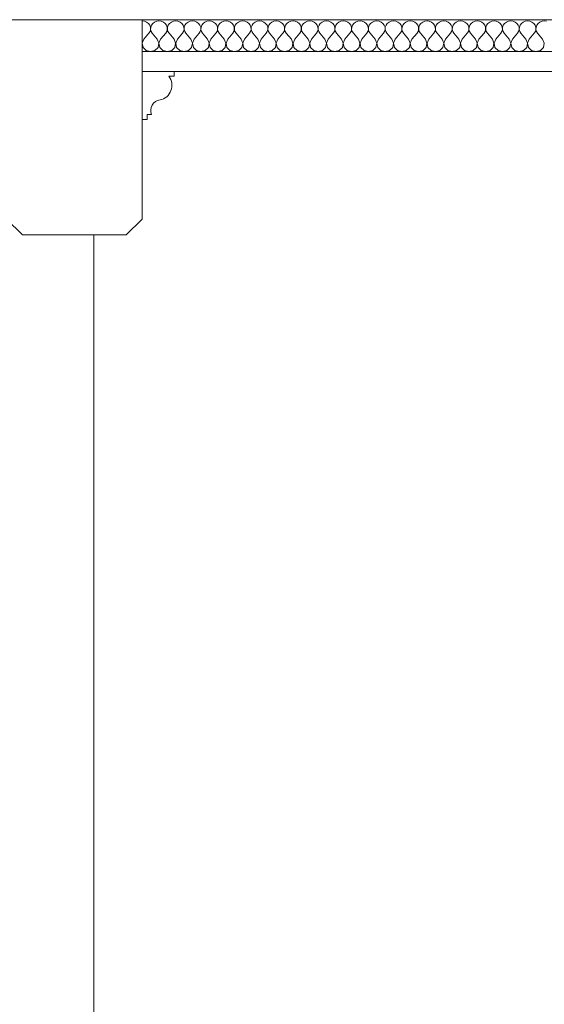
# Model space of a CAD drawing. Header units: millimetres. Extents: x -573548 to 674770, y -246895 to -89040.
# Tile 69 of 199: x 102320 to 102977, y -236912 to -235677. Entities that reach past the tile are written whole.
import ezdxf

# ---------------------------------------------------------------- set-up
doc = ezdxf.new("R2010")
doc.units = ezdxf.units.MM
for name, color, linetype, lineweight in [('belki sufitowe_Nr_pióra__41', 8, 'Continuous', 9), ('Nowe_Drawing & Figure_Nr_pióra__59', 8, 'Continuous', 9), ('Nowe_strop_Nr_pióra__59', 8, 'Continuous', 9), ('SCIANY_KONSTR_Nr_pióra__21', 8, 'Continuous', 9), ('strop_Nr_pióra__41', 8, 'Continuous', 9)]:
    doc.layers.add(name, color=color, linetype=linetype, lineweight=lineweight)
doc.layers.add('Nowe_Drawing & Figure', color=7, linetype='Continuous')

# ---------------------------------------------------------------- blocks, each defined once
blk = doc.blocks.new('*X460', base_point=(477978.7, -104863.6))
at = {"layer": 'Nowe_Drawing & Figure', "color": 21, "linetype": 'Continuous', "lineweight": 13, "true_color": 0xffaaaa}
for p, q in [((497243.3, -73220.8), (497240.5, -73220.4)), ((497246, -73221.8), (497243.3, -73220.8)), ((497248.2, -73223.5), (497246, -73221.8)), ((497249.9, -73225.7), (497248.2, -73223.5)), ((497250.8, -73228.2), (497249.9, -73225.7)), ((497250.9, -73230.9), (497250.8, -73228.2)), ((497251.2, -73228.2), (497251, -73230.9)), ((497252.1, -73225.7), (497251.2, -73228.2)), ((497253.7, -73223.5), (497252.1, -73225.7)), ((497256, -73221.8), (497253.7, -73223.5)), ((497258.6, -73220.8), (497256, -73221.8)), ((497261.5, -73220.4), (497258.6, -73220.8)), ((497264.3, -73220.8), (497261.5, -73220.4)), ((497267, -73221.8), (497264.3, -73220.8)), ((497269.2, -73223.5), (497267, -73221.8)), ((497270.9, -73225.7), (497269.2, -73223.5)), ((497271.8, -73228.2), (497270.9, -73225.7)), ((497271.9, -73230.9), (497271.8, -73228.2)), ((497272.2, -73228.2), (497272, -73230.9)), ((497273.1, -73225.7), (497272.2, -73228.2)), ((497274.7, -73223.5), (497273.1, -73225.7)), ((497277, -73221.8), (497274.7, -73223.5)), ((497279.6, -73220.8), (497277, -73221.8)), ((497282.5, -73220.4), (497279.6, -73220.8)), ((497285.3, -73220.8), (497282.5, -73220.4)), ((497288, -73221.8), (497285.3, -73220.8)), ((497290.2, -73223.5), (497288, -73221.8)), ((497291.9, -73225.7), (497290.2, -73223.5)), ((497292.8, -73228.2), (497291.9, -73225.7)), ((497292.9, -73230.9), (497292.8, -73228.2)), ((497293.2, -73228.2), (497293, -73230.9)), ((497294.1, -73225.7), (497293.2, -73228.2)), ((497295.7, -73223.5), (497294.1, -73225.7)), ((497298, -73221.8), (497295.7, -73223.5)), ((497300.6, -73220.8), (497298, -73221.8)), ((497303.5, -73220.4), (497300.6, -73220.8)), ((497306.3, -73220.8), (497303.5, -73220.4)), ((497309, -73221.8), (497306.3, -73220.8)), ((497311.2, -73223.5), (497309, -73221.8)), ((497312.9, -73225.7), (497311.2, -73223.5)), ((497313.8, -73228.2), (497312.9, -73225.7)), ((497313.9, -73230.9), (497313.8, -73228.2)), ((497314.2, -73228.2), (497314, -73230.9)), ((497315.1, -73225.7), (497314.2, -73228.2)), ((497316.7, -73223.5), (497315.1, -73225.7)), ((497319, -73221.8), (497316.7, -73223.5)), ((497321.6, -73220.8), (497319, -73221.8)), ((497324.5, -73220.4), (497321.6, -73220.8)), ((497327.3, -73220.8), (497324.5, -73220.4)), ((497330, -73221.8), (497327.3, -73220.8)), ((497332.2, -73223.5), (497330, -73221.8)), ((497333.9, -73225.7), (497332.2, -73223.5)), ((497334.8, -73228.2), (497333.9, -73225.7)), ((497334.9, -73230.9), (497334.8, -73228.2)), ((497335.2, -73228.2), (497335, -73230.9)), ((497336.1, -73225.7), (497335.2, -73228.2)), ((497337.7, -73223.5), (497336.1, -73225.7)), ((497340, -73221.8), (497337.7, -73223.5)), ((497342.6, -73220.8), (497340, -73221.8)), ((497345.5, -73220.4), (497342.6, -73220.8)), ((497348.3, -73220.8), (497345.5, -73220.4)), ((497351, -73221.8), (497348.3, -73220.8)), ((497353.2, -73223.5), (497351, -73221.8)), ((497354.9, -73225.7), (497353.2, -73223.5)), ((497355.8, -73228.2), (497354.9, -73225.7)), ((497355.9, -73230.9), (497355.8, -73228.2)), ((497356.2, -73228.2), (497356, -73230.9)), ((497357.1, -73225.7), (497356.2, -73228.2)), ((497358.7, -73223.5), (497357.1, -73225.7)), ((497361, -73221.8), (497358.7, -73223.5)), ((497363.6, -73220.8), (497361, -73221.8)), ((497366.5, -73220.4), (497363.6, -73220.8)), ((497369.3, -73220.8), (497366.5, -73220.4)), ((497372, -73221.8), (497369.3, -73220.8)), ((497374.2, -73223.5), (497372, -73221.8)), ((497375.9, -73225.7), (497374.2, -73223.5)), ((497376.8, -73228.2), (497375.9, -73225.7)), ((497376.9, -73230.9), (497376.8, -73228.2)), ((497377.2, -73228.2), (497377, -73230.9)), ((497378.1, -73225.7), (497377.2, -73228.2)), ((497379.7, -73223.5), (497378.1, -73225.7)), ((497382, -73221.8), (497379.7, -73223.5)), ((497384.6, -73220.8), (497382, -73221.8)), ((497387.5, -73220.4), (497384.6, -73220.8)), ((497390.3, -73220.8), (497387.5, -73220.4)), ((497393, -73221.8), (497390.3, -73220.8)), ((497395.2, -73223.5), (497393, -73221.8)), ((497396.9, -73225.7), (497395.2, -73223.5)), ((497397.8, -73228.2), (497396.9, -73225.7)), ((497397.9, -73230.9), (497397.8, -73228.2)), ((497398.2, -73228.2), (497398, -73230.9)), ((497399.1, -73225.7), (497398.2, -73228.2)), ((497400.7, -73223.5), (497399.1, -73225.7)), ((497403, -73221.8), (497400.7, -73223.5)), ((497405.6, -73220.8), (497403, -73221.8)), ((497408.5, -73220.4), (497405.6, -73220.8)), ((497411.3, -73220.8), (497408.5, -73220.4)), ((497414, -73221.8), (497411.3, -73220.8)), ((497416.2, -73223.5), (497414, -73221.8)), ((497417.9, -73225.7), (497416.2, -73223.5)), ((497418.8, -73228.2), (497417.9, -73225.7)), ((497418.9, -73230.9), (497418.8, -73228.2)), ((497419.2, -73228.2), (497419, -73230.9)), ((497420.1, -73225.7), (497419.2, -73228.2)), ((497421.7, -73223.5), (497420.1, -73225.7)), ((497424, -73221.8), (497421.7, -73223.5)), ((497426.6, -73220.8), (497424, -73221.8)), ((497429.5, -73220.4), (497426.6, -73220.8)), ((497432.3, -73220.8), (497429.5, -73220.4)), ((497435, -73221.8), (497432.3, -73220.8)), ((497437.2, -73223.5), (497435, -73221.8)), ((497438.9, -73225.7), (497437.2, -73223.5)), ((497439.8, -73228.2), (497438.9, -73225.7)), ((497439.9, -73230.9), (497439.8, -73228.2)), ((497440.2, -73228.2), (497440, -73230.9)), ((497441.1, -73225.7), (497440.2, -73228.2)), ((497442.7, -73223.5), (497441.1, -73225.7)), ((497445, -73221.8), (497442.7, -73223.5)), ((497447.6, -73220.8), (497445, -73221.8)), ((497450.5, -73220.4), (497447.6, -73220.8)), ((497453.3, -73220.8), (497450.5, -73220.4)), ((497456, -73221.8), (497453.3, -73220.8)), ((497458.2, -73223.5), (497456, -73221.8)), ((497459.9, -73225.7), (497458.2, -73223.5)), ((497460.8, -73228.2), (497459.9, -73225.7)), ((497460.9, -73230.9), (497460.8, -73228.2)), ((497461.2, -73228.2), (497461, -73230.9)), ((497462.1, -73225.7), (497461.2, -73228.2)), ((497463.7, -73223.5), (497462.1, -73225.7)), ((497466, -73221.8), (497463.7, -73223.5)), ((497468.6, -73220.8), (497466, -73221.8)), ((497471.5, -73220.4), (497468.6, -73220.8)), ((497474.3, -73220.8), (497471.5, -73220.4)), ((497477, -73221.8), (497474.3, -73220.8)), ((497479.2, -73223.5), (497477, -73221.8)), ((497480.9, -73225.7), (497479.2, -73223.5)), ((497481.8, -73228.2), (497480.9, -73225.7)), ((497481.9, -73230.9), (497481.8, -73228.2)), ((497482.2, -73228.2), (497482, -73230.9)), ((497483.1, -73225.7), (497482.2, -73228.2)), ((497484.7, -73223.5), (497483.1, -73225.7)), ((497487, -73221.8), (497484.7, -73223.5)), ((497489.6, -73220.8), (497487, -73221.8)), ((497492.5, -73220.4), (497489.6, -73220.8)), ((497495.3, -73220.8), (497492.5, -73220.4)), ((497498, -73221.8), (497495.3, -73220.8)), ((497500.2, -73223.5), (497498, -73221.8)), ((497501.9, -73225.7), (497500.2, -73223.5)), ((497502.8, -73228.2), (497501.9, -73225.7)), ((497502.9, -73230.9), (497502.8, -73228.2)), ((497503.2, -73228.2), (497503, -73230.9)), ((497504.1, -73225.7), (497503.2, -73228.2)), ((497505.7, -73223.5), (497504.1, -73225.7)), ((497508, -73221.8), (497505.7, -73223.5)), ((497510.6, -73220.8), (497508, -73221.8)), ((497513.5, -73220.4), (497510.6, -73220.8)), ((497516.3, -73220.8), (497513.5, -73220.4)), ((497519, -73221.8), (497516.3, -73220.8)), ((497521.2, -73223.5), (497519, -73221.8)), ((497522.9, -73225.7), (497521.2, -73223.5)), ((497523.8, -73228.2), (497522.9, -73225.7)), ((497523.9, -73230.9), (497523.8, -73228.2)), ((497524.2, -73228.2), (497524, -73230.9)), ((497525.1, -73225.7), (497524.2, -73228.2)), ((497526.7, -73223.5), (497525.1, -73225.7)), ((497529, -73221.8), (497526.7, -73223.5)), ((497531.6, -73220.8), (497529, -73221.8)), ((497534.5, -73220.4), (497531.6, -73220.8)), ((497537.3, -73220.8), (497534.5, -73220.4)), ((497540, -73221.8), (497537.3, -73220.8)), ((497542.2, -73223.5), (497540, -73221.8)), ((497543.9, -73225.7), (497542.2, -73223.5)), ((497544.8, -73228.2), (497543.9, -73225.7)), ((497544.9, -73230.9), (497544.8, -73228.2)), ((497545.2, -73228.2), (497545, -73230.9)), ((497546.1, -73225.7), (497545.2, -73228.2)), ((497547.7, -73223.5), (497546.1, -73225.7)), ((497550, -73221.8), (497547.7, -73223.5)), ((497552.6, -73220.8), (497550, -73221.8)), ((497555.5, -73220.4), (497552.6, -73220.8)), ((497558.3, -73220.8), (497555.5, -73220.4)), ((497561, -73221.8), (497558.3, -73220.8)), ((497563.2, -73223.5), (497561, -73221.8)), ((497564.9, -73225.7), (497563.2, -73223.5)), ((497565.8, -73228.2), (497564.9, -73225.7)), ((497565.9, -73230.9), (497565.8, -73228.2)), ((497566.2, -73228.2), (497566, -73230.9)), ((497567.1, -73225.7), (497566.2, -73228.2)), ((497568.7, -73223.5), (497567.1, -73225.7)), ((497571, -73221.8), (497568.7, -73223.5)), ((497573.6, -73220.8), (497571, -73221.8)), ((497576.5, -73220.4), (497573.6, -73220.8)), ((497579.3, -73220.8), (497576.5, -73220.4)), ((497582, -73221.8), (497579.3, -73220.8)), ((497584.2, -73223.5), (497582, -73221.8)), ((497585.9, -73225.7), (497584.2, -73223.5)), ((497586.8, -73228.2), (497585.9, -73225.7)), ((497586.9, -73230.9), (497586.8, -73228.2)), ((497587.2, -73228.2), (497587, -73230.9)), ((497588.1, -73225.7), (497587.2, -73228.2)), ((497589.7, -73223.5), (497588.1, -73225.7)), ((497592, -73221.8), (497589.7, -73223.5)), ((497594.6, -73220.8), (497592, -73221.8)), ((497597.5, -73220.4), (497594.6, -73220.8)), ((497600.3, -73220.8), (497597.5, -73220.4)), ((497603, -73221.8), (497600.3, -73220.8)), ((497605.2, -73223.5), (497603, -73221.8)), ((497606.9, -73225.7), (497605.2, -73223.5)), ((497607.8, -73228.2), (497606.9, -73225.7)), ((497607.9, -73230.9), (497607.8, -73228.2)), ((497608.2, -73228.2), (497608, -73230.9)), ((497609.1, -73225.7), (497608.2, -73228.2)), ((497610.7, -73223.5), (497609.1, -73225.7)), ((497613, -73221.8), (497610.7, -73223.5)), ((497615.6, -73220.8), (497613, -73221.8)), ((497618.5, -73220.4), (497615.6, -73220.8)), ((497621.3, -73220.8), (497618.5, -73220.4)), ((497624, -73221.8), (497621.3, -73220.8)), ((497626.2, -73223.5), (497624, -73221.8)), ((497627.9, -73225.7), (497626.2, -73223.5)), ((497628.8, -73228.2), (497627.9, -73225.7)), ((497628.9, -73230.9), (497628.8, -73228.2)), ((497629.2, -73228.2), (497629, -73230.9)), ((497630.1, -73225.7), (497629.2, -73228.2)), ((497631.7, -73223.5), (497630.1, -73225.7)), ((497634, -73221.8), (497631.7, -73223.5)), ((497636.6, -73220.8), (497634, -73221.8)), ((497639.5, -73220.4), (497636.6, -73220.8)), ((497642.3, -73220.8), (497639.5, -73220.4)), ((497645, -73221.8), (497642.3, -73220.8)), ((497647.2, -73223.5), (497645, -73221.8)), ((497648.9, -73225.7), (497647.2, -73223.5)), ((497649.8, -73228.2), (497648.9, -73225.7)), ((497649.9, -73230.9), (497649.8, -73228.2)), ((497650.2, -73228.2), (497650, -73230.9)), ((497651.1, -73225.7), (497650.2, -73228.2)), ((497652.7, -73223.5), (497651.1, -73225.7)), ((497655, -73221.8), (497652.7, -73223.5)), ((497657.6, -73220.8), (497655, -73221.8)), ((497660.5, -73220.4), (497657.6, -73220.8)), ((497663.3, -73220.8), (497660.5, -73220.4)), ((497666, -73221.8), (497663.3, -73220.8)), ((497668.2, -73223.5), (497666, -73221.8)), ((497669.9, -73225.7), (497668.2, -73223.5)), ((497670.8, -73228.2), (497669.9, -73225.7)), ((497670.9, -73230.9), (497670.8, -73228.2)), ((497671.2, -73228.2), (497671, -73230.9)), ((497672.1, -73225.7), (497671.2, -73228.2)), ((497673.7, -73223.5), (497672.1, -73225.7)), ((497676, -73221.8), (497673.7, -73223.5)), ((497678.6, -73220.8), (497676, -73221.8)), ((497681.5, -73220.4), (497678.6, -73220.8)), ((497684.3, -73220.8), (497681.5, -73220.4)), ((497687, -73221.8), (497684.3, -73220.8)), ((497689.2, -73223.5), (497687, -73221.8)), ((497690.9, -73225.7), (497689.2, -73223.5)), ((497691.8, -73228.2), (497690.9, -73225.7)), ((497691.9, -73230.9), (497691.8, -73228.2)), ((497692.2, -73228.2), (497692, -73230.9)), ((497693.1, -73225.7), (497692.2, -73228.2)), ((497694.7, -73223.5), (497693.1, -73225.7)), ((497697, -73221.8), (497694.7, -73223.5)), ((497699.6, -73220.8), (497697, -73221.8)), ((497702.5, -73220.4), (497699.6, -73220.8)), ((497705.3, -73220.8), (497702.5, -73220.4)), ((497708, -73221.8), (497705.3, -73220.8)), ((497710.2, -73223.5), (497708, -73221.8)), ((497711.9, -73225.7), (497710.2, -73223.5)), ((497712.8, -73228.2), (497711.9, -73225.7)), ((497712.9, -73230.9), (497712.8, -73228.2)), ((497713.2, -73228.2), (497713, -73230.9)), ((497714.1, -73225.7), (497713.2, -73228.2)), ((497715.7, -73223.5), (497714.1, -73225.7)), ((497718, -73221.8), (497715.7, -73223.5)), ((497720.6, -73220.8), (497718, -73221.8)), ((497723.5, -73220.4), (497720.6, -73220.8)), ((497726.3, -73220.8), (497723.5, -73220.4)), ((497729, -73221.8), (497726.3, -73220.8)), ((497731.2, -73223.5), (497729, -73221.8)), ((497732.9, -73225.7), (497731.2, -73223.5)), ((497733.8, -73228.2), (497732.9, -73225.7)), ((497733.9, -73230.9), (497733.8, -73228.2)), ((497734.2, -73228.2), (497734, -73230.9)), ((497735.1, -73225.7), (497734.2, -73228.2)), ((497736.7, -73223.5), (497735.1, -73225.7)), ((497739, -73221.8), (497736.7, -73223.5)), ((497741.6, -73220.8), (497739, -73221.8)), ((497744.5, -73220.4), (497741.6, -73220.8)), ((497747.3, -73220.8), (497744.5, -73220.4)), ((497242.6, -73243.4), (497248.9, -73235.8)), ((497248.9, -73235.8), (497250.3, -73233.4)), ((497250.3, -73233.4), (497250.9, -73230.9)), ((497251, -73230.9), (497251.7, -73233.4)), ((497251.7, -73233.4), (497253.1, -73235.8)), ((497259.4, -73243.4), (497253.1, -73235.8)), ((497263.6, -73243.4), (497269.9, -73235.8)), ((497269.9, -73235.8), (497271.3, -73233.4)), ((497271.3, -73233.4), (497271.9, -73230.9)), ((497272, -73230.9), (497272.7, -73233.4)), ((497272.7, -73233.4), (497274.1, -73235.8)), ((497280.4, -73243.4), (497274.1, -73235.8)), ((497284.6, -73243.4), (497290.9, -73235.8)), ((497290.9, -73235.8), (497292.3, -73233.4)), ((497292.3, -73233.4), (497292.9, -73230.9)), ((497293, -73230.9), (497293.7, -73233.4)), ((497293.7, -73233.4), (497295.1, -73235.8)), ((497301.4, -73243.4), (497295.1, -73235.8)), ((497305.6, -73243.4), (497311.9, -73235.8)), ((497311.9, -73235.8), (497313.3, -73233.4)), ((497313.3, -73233.4), (497313.9, -73230.9)), ((497314, -73230.9), (497314.7, -73233.4)), ((497314.7, -73233.4), (497316.1, -73235.8)), ((497322.4, -73243.4), (497316.1, -73235.8)), ((497326.6, -73243.4), (497332.9, -73235.8)), ((497332.9, -73235.8), (497334.3, -73233.4)), ((497334.3, -73233.4), (497334.9, -73230.9)), ((497335, -73230.9), (497335.7, -73233.4)), ((497335.7, -73233.4), (497337.1, -73235.8)), ((497343.4, -73243.4), (497337.1, -73235.8)), ((497347.6, -73243.4), (497353.9, -73235.8)), ((497353.9, -73235.8), (497355.3, -73233.4)), ((497355.3, -73233.4), (497355.9, -73230.9)), ((497356, -73230.9), (497356.7, -73233.4)), ((497356.7, -73233.4), (497358.1, -73235.8)), ((497364.4, -73243.4), (497358.1, -73235.8)), ((497368.6, -73243.4), (497374.9, -73235.8)), ((497374.9, -73235.8), (497376.3, -73233.4)), ((497376.3, -73233.4), (497376.9, -73230.9)), ((497377, -73230.9), (497377.7, -73233.4)), ((497377.7, -73233.4), (497379.1, -73235.8)), ((497385.4, -73243.4), (497379.1, -73235.8)), ((497389.6, -73243.4), (497395.9, -73235.8)), ((497395.9, -73235.8), (497397.3, -73233.4)), ((497397.3, -73233.4), (497397.9, -73230.9)), ((497398, -73230.9), (497398.7, -73233.4)), ((497398.7, -73233.4), (497400.1, -73235.8)), ((497406.4, -73243.4), (497400.1, -73235.8)), ((497410.6, -73243.4), (497416.9, -73235.8)), ((497416.9, -73235.8), (497418.3, -73233.4)), ((497418.3, -73233.4), (497418.9, -73230.9)), ((497419, -73230.9), (497419.7, -73233.4)), ((497419.7, -73233.4), (497421.1, -73235.8)), ((497427.4, -73243.4), (497421.1, -73235.8)), ((497431.6, -73243.4), (497437.9, -73235.8)), ((497437.9, -73235.8), (497439.3, -73233.4)), ((497439.3, -73233.4), (497439.9, -73230.9)), ((497440, -73230.9), (497440.7, -73233.4)), ((497440.7, -73233.4), (497442.1, -73235.8)), ((497448.4, -73243.4), (497442.1, -73235.8)), ((497452.6, -73243.4), (497458.9, -73235.8)), ((497458.9, -73235.8), (497460.3, -73233.4)), ((497460.3, -73233.4), (497460.9, -73230.9)), ((497461, -73230.9), (497461.7, -73233.4)), ((497461.7, -73233.4), (497463.1, -73235.8)), ((497469.4, -73243.4), (497463.1, -73235.8)), ((497473.6, -73243.4), (497479.9, -73235.8)), ((497479.9, -73235.8), (497481.3, -73233.4)), ((497481.3, -73233.4), (497481.9, -73230.9)), ((497482, -73230.9), (497482.7, -73233.4)), ((497482.7, -73233.4), (497484.1, -73235.8)), ((497490.4, -73243.4), (497484.1, -73235.8)), ((497494.6, -73243.4), (497500.9, -73235.8)), ((497500.9, -73235.8), (497502.3, -73233.4)), ((497502.3, -73233.4), (497502.9, -73230.9)), ((497503, -73230.9), (497503.7, -73233.4)), ((497503.7, -73233.4), (497505.1, -73235.8)), ((497511.4, -73243.4), (497505.1, -73235.8)), ((497515.6, -73243.4), (497521.9, -73235.8)), ((497521.9, -73235.8), (497523.3, -73233.4)), ((497523.3, -73233.4), (497523.9, -73230.9)), ((497524, -73230.9), (497524.7, -73233.4)), ((497524.7, -73233.4), (497526.1, -73235.8)), ((497532.4, -73243.4), (497526.1, -73235.8)), ((497536.6, -73243.4), (497542.9, -73235.8)), ((497542.9, -73235.8), (497544.3, -73233.4)), ((497544.3, -73233.4), (497544.9, -73230.9)), ((497545, -73230.9), (497545.7, -73233.4)), ((497545.7, -73233.4), (497547.1, -73235.8)), ((497553.4, -73243.4), (497547.1, -73235.8)), ((497557.6, -73243.4), (497563.9, -73235.8)), ((497563.9, -73235.8), (497565.3, -73233.4)), ((497565.3, -73233.4), (497565.9, -73230.9)), ((497566, -73230.9), (497566.7, -73233.4)), ((497566.7, -73233.4), (497568.1, -73235.8)), ((497574.4, -73243.4), (497568.1, -73235.8)), ((497578.6, -73243.4), (497584.9, -73235.8)), ((497584.9, -73235.8), (497586.3, -73233.4)), ((497586.3, -73233.4), (497586.9, -73230.9)), ((497587, -73230.9), (497587.7, -73233.4)), ((497587.7, -73233.4), (497589.1, -73235.8)), ((497595.4, -73243.4), (497589.1, -73235.8)), ((497599.6, -73243.4), (497605.9, -73235.8)), ((497605.9, -73235.8), (497607.3, -73233.4)), ((497607.3, -73233.4), (497607.9, -73230.9)), ((497608, -73230.9), (497608.7, -73233.4)), ((497608.7, -73233.4), (497610.1, -73235.8)), ((497616.4, -73243.4), (497610.1, -73235.8)), ((497620.6, -73243.4), (497626.9, -73235.8)), ((497626.9, -73235.8), (497628.3, -73233.4)), ((497628.3, -73233.4), (497628.9, -73230.9)), ((497629, -73230.9), (497629.7, -73233.4)), ((497629.7, -73233.4), (497631.1, -73235.8)), ((497637.4, -73243.4), (497631.1, -73235.8)), ((497641.6, -73243.4), (497647.9, -73235.8)), ((497647.9, -73235.8), (497649.3, -73233.4)), ((497649.3, -73233.4), (497649.9, -73230.9)), ((497650, -73230.9), (497650.7, -73233.4)), ((497650.7, -73233.4), (497652.1, -73235.8)), ((497658.4, -73243.4), (497652.1, -73235.8)), ((497662.6, -73243.4), (497668.9, -73235.8)), ((497668.9, -73235.8), (497670.3, -73233.4)), ((497670.3, -73233.4), (497670.9, -73230.9)), ((497671, -73230.9), (497671.7, -73233.4)), ((497671.7, -73233.4), (497673.1, -73235.8)), ((497679.4, -73243.4), (497673.1, -73235.8)), ((497683.6, -73243.4), (497689.9, -73235.8)), ((497689.9, -73235.8), (497691.3, -73233.4)), ((497691.3, -73233.4), (497691.9, -73230.9)), ((497692, -73230.9), (497692.7, -73233.4)), ((497692.7, -73233.4), (497694.1, -73235.8)), ((497700.4, -73243.4), (497694.1, -73235.8)), ((497704.6, -73243.4), (497710.9, -73235.8)), ((497710.9, -73235.8), (497712.3, -73233.4)), ((497712.3, -73233.4), (497712.9, -73230.9)), ((497713, -73230.9), (497713.7, -73233.4)), ((497713.7, -73233.4), (497715.1, -73235.8)), ((497721.4, -73243.4), (497715.1, -73235.8)), ((497725.6, -73243.4), (497731.9, -73235.8)), ((497731.9, -73235.8), (497733.3, -73233.4)), ((497733.3, -73233.4), (497733.9, -73230.9)), ((497734, -73230.9), (497734.7, -73233.4)), ((497734.7, -73233.4), (497736.1, -73235.8)), ((497742.4, -73243.4), (497736.1, -73235.8)), ((497242.6, -73243.4), (497240.5, -73248.3)), ((497240.5, -73248.3), (497241.6, -73253.5)), ((497241.6, -73253.5), (497245.5, -73257.4)), ((497256.5, -73257.4), (497260.4, -73253.5)), ((497261.4, -73248.3), (497259.4, -73243.4)), ((497260.4, -73253.5), (497261.4, -73248.3)), ((497263.6, -73243.4), (497261.5, -73248.3)), ((497261.5, -73248.3), (497262.6, -73253.5)), ((497262.6, -73253.5), (497266.5, -73257.4)), ((497277.5, -73257.4), (497281.4, -73253.5)), ((497282.4, -73248.3), (497280.4, -73243.4)), ((497281.4, -73253.5), (497282.4, -73248.3)), ((497284.6, -73243.4), (497282.5, -73248.3)), ((497282.5, -73248.3), (497283.6, -73253.5)), ((497283.6, -73253.5), (497287.5, -73257.4)), ((497298.5, -73257.4), (497302.4, -73253.5)), ((497303.4, -73248.3), (497301.4, -73243.4)), ((497302.4, -73253.5), (497303.4, -73248.3)), ((497305.6, -73243.4), (497303.5, -73248.3)), ((497303.5, -73248.3), (497304.6, -73253.5)), ((497304.6, -73253.5), (497308.5, -73257.4)), ((497319.5, -73257.4), (497323.4, -73253.5)), ((497324.4, -73248.3), (497322.4, -73243.4)), ((497323.4, -73253.5), (497324.4, -73248.3)), ((497326.6, -73243.4), (497324.5, -73248.3)), ((497324.5, -73248.3), (497325.6, -73253.5)), ((497325.6, -73253.5), (497329.5, -73257.4)), ((497340.5, -73257.4), (497344.4, -73253.5)), ((497345.4, -73248.3), (497343.4, -73243.4)), ((497344.4, -73253.5), (497345.4, -73248.3)), ((497347.6, -73243.4), (497345.5, -73248.3)), ((497345.5, -73248.3), (497346.6, -73253.5)), ((497346.6, -73253.5), (497350.5, -73257.4)), ((497361.5, -73257.4), (497365.4, -73253.5)), ((497366.4, -73248.3), (497364.4, -73243.4)), ((497365.4, -73253.5), (497366.4, -73248.3)), ((497368.6, -73243.4), (497366.5, -73248.3)), ((497366.5, -73248.3), (497367.6, -73253.5)), ((497367.6, -73253.5), (497371.5, -73257.4)), ((497382.5, -73257.4), (497386.4, -73253.5)), ((497387.4, -73248.3), (497385.4, -73243.4)), ((497386.4, -73253.5), (497387.4, -73248.3)), ((497389.6, -73243.4), (497387.5, -73248.3)), ((497387.5, -73248.3), (497388.6, -73253.5)), ((497388.6, -73253.5), (497392.5, -73257.4)), ((497403.5, -73257.4), (497407.4, -73253.5)), ((497408.4, -73248.3), (497406.4, -73243.4)), ((497407.4, -73253.5), (497408.4, -73248.3)), ((497410.6, -73243.4), (497408.5, -73248.3)), ((497408.5, -73248.3), (497409.6, -73253.5)), ((497409.6, -73253.5), (497413.5, -73257.4)), ((497424.5, -73257.4), (497428.4, -73253.5)), ((497429.4, -73248.3), (497427.4, -73243.4)), ((497428.4, -73253.5), (497429.4, -73248.3)), ((497431.6, -73243.4), (497429.5, -73248.3)), ((497429.5, -73248.3), (497430.6, -73253.5)), ((497430.6, -73253.5), (497434.5, -73257.4)), ((497445.5, -73257.4), (497449.4, -73253.5)), ((497450.4, -73248.3), (497448.4, -73243.4)), ((497449.4, -73253.5), (497450.4, -73248.3)), ((497452.6, -73243.4), (497450.5, -73248.3)), ((497450.5, -73248.3), (497451.6, -73253.5)), ((497451.6, -73253.5), (497455.5, -73257.4)), ((497466.5, -73257.4), (497470.4, -73253.5)), ((497471.4, -73248.3), (497469.4, -73243.4)), ((497470.4, -73253.5), (497471.4, -73248.3)), ((497473.6, -73243.4), (497471.5, -73248.3)), ((497471.5, -73248.3), (497472.6, -73253.5)), ((497472.6, -73253.5), (497476.5, -73257.4)), ((497487.5, -73257.4), (497491.4, -73253.5)), ((497492.4, -73248.3), (497490.4, -73243.4)), ((497491.4, -73253.5), (497492.4, -73248.3)), ((497494.6, -73243.4), (497492.5, -73248.3)), ((497492.5, -73248.3), (497493.6, -73253.5)), ((497493.6, -73253.5), (497497.5, -73257.4)), ((497508.5, -73257.4), (497512.4, -73253.5)), ((497513.4, -73248.3), (497511.4, -73243.4)), ((497512.4, -73253.5), (497513.4, -73248.3)), ((497515.6, -73243.4), (497513.5, -73248.3)), ((497513.5, -73248.3), (497514.6, -73253.5)), ((497514.6, -73253.5), (497518.5, -73257.4)), ((497529.5, -73257.4), (497533.4, -73253.5)), ((497534.4, -73248.3), (497532.4, -73243.4)), ((497533.4, -73253.5), (497534.4, -73248.3)), ((497536.6, -73243.4), (497534.5, -73248.3)), ((497534.5, -73248.3), (497535.6, -73253.5)), ((497535.6, -73253.5), (497539.5, -73257.4)), ((497550.5, -73257.4), (497554.4, -73253.5)), ((497555.4, -73248.3), (497553.4, -73243.4)), ((497554.4, -73253.5), (497555.4, -73248.3)), ((497557.6, -73243.4), (497555.5, -73248.3)), ((497555.5, -73248.3), (497556.6, -73253.5)), ((497556.6, -73253.5), (497560.5, -73257.4)), ((497571.5, -73257.4), (497575.4, -73253.5)), ((497576.4, -73248.3), (497574.4, -73243.4)), ((497575.4, -73253.5), (497576.4, -73248.3)), ((497578.6, -73243.4), (497576.5, -73248.3)), ((497576.5, -73248.3), (497577.6, -73253.5)), ((497577.6, -73253.5), (497581.5, -73257.4)), ((497592.5, -73257.4), (497596.4, -73253.5)), ((497597.4, -73248.3), (497595.4, -73243.4)), ((497596.4, -73253.5), (497597.4, -73248.3)), ((497599.6, -73243.4), (497597.5, -73248.3)), ((497597.5, -73248.3), (497598.6, -73253.5)), ((497598.6, -73253.5), (497602.5, -73257.4)), ((497613.5, -73257.4), (497617.4, -73253.5)), ((497618.4, -73248.3), (497616.4, -73243.4)), ((497617.4, -73253.5), (497618.4, -73248.3)), ((497620.6, -73243.4), (497618.5, -73248.3)), ((497618.5, -73248.3), (497619.6, -73253.5)), ((497619.6, -73253.5), (497623.5, -73257.4)), ((497634.5, -73257.4), (497638.4, -73253.5)), ((497639.4, -73248.3), (497637.4, -73243.4)), ((497638.4, -73253.5), (497639.4, -73248.3)), ((497641.6, -73243.4), (497639.5, -73248.3)), ((497639.5, -73248.3), (497640.6, -73253.5)), ((497640.6, -73253.5), (497644.5, -73257.4)), ((497655.5, -73257.4), (497659.4, -73253.5)), ((497660.4, -73248.3), (497658.4, -73243.4)), ((497659.4, -73253.5), (497660.4, -73248.3)), ((497662.6, -73243.4), (497660.5, -73248.3)), ((497660.5, -73248.3), (497661.6, -73253.5)), ((497661.6, -73253.5), (497665.5, -73257.4)), ((497676.5, -73257.4), (497680.4, -73253.5)), ((497681.4, -73248.3), (497679.4, -73243.4)), ((497680.4, -73253.5), (497681.4, -73248.3)), ((497683.6, -73243.4), (497681.5, -73248.3)), ((497681.5, -73248.3), (497682.6, -73253.5)), ((497682.6, -73253.5), (497686.5, -73257.4)), ((497697.5, -73257.4), (497701.4, -73253.5)), ((497702.4, -73248.3), (497700.4, -73243.4)), ((497701.4, -73253.5), (497702.4, -73248.3)), ((497704.6, -73243.4), (497702.5, -73248.3)), ((497702.5, -73248.3), (497703.6, -73253.5)), ((497703.6, -73253.5), (497707.5, -73257.4)), ((497718.5, -73257.4), (497722.4, -73253.5)), ((497723.4, -73248.3), (497721.4, -73243.4)), ((497722.4, -73253.5), (497723.4, -73248.3)), ((497725.6, -73243.4), (497723.5, -73248.3)), ((497723.5, -73248.3), (497724.6, -73253.5)), ((497724.6, -73253.5), (497728.5, -73257.4)), ((497739.5, -73257.4), (497743.4, -73253.5)), ((497744.4, -73248.3), (497742.4, -73243.4)), ((497743.4, -73253.5), (497744.4, -73248.3)), ((497245.5, -73257.4), (497251, -73258.8)), ((497251, -73258.8), (497256.5, -73257.4)), ((497266.5, -73257.4), (497272, -73258.8)), ((497272, -73258.8), (497277.5, -73257.4)), ((497287.5, -73257.4), (497293, -73258.8)), ((497293, -73258.8), (497298.5, -73257.4)), ((497308.5, -73257.4), (497314, -73258.8)), ((497314, -73258.8), (497319.5, -73257.4)), ((497329.5, -73257.4), (497335, -73258.8)), ((497335, -73258.8), (497340.5, -73257.4)), ((497350.5, -73257.4), (497356, -73258.8)), ((497356, -73258.8), (497361.5, -73257.4)), ((497371.5, -73257.4), (497377, -73258.8)), ((497377, -73258.8), (497382.5, -73257.4)), ((497392.5, -73257.4), (497398, -73258.8)), ((497398, -73258.8), (497403.5, -73257.4)), ((497413.5, -73257.4), (497419, -73258.8)), ((497419, -73258.8), (497424.5, -73257.4)), ((497434.5, -73257.4), (497440, -73258.8)), ((497440, -73258.8), (497445.5, -73257.4)), ((497455.5, -73257.4), (497461, -73258.8)), ((497461, -73258.8), (497466.5, -73257.4)), ((497476.5, -73257.4), (497482, -73258.8)), ((497482, -73258.8), (497487.5, -73257.4)), ((497497.5, -73257.4), (497503, -73258.8)), ((497503, -73258.8), (497508.5, -73257.4)), ((497518.5, -73257.4), (497524, -73258.8)), ((497524, -73258.8), (497529.5, -73257.4)), ((497539.5, -73257.4), (497545, -73258.8)), ((497545, -73258.8), (497550.5, -73257.4)), ((497560.5, -73257.4), (497566, -73258.8)), ((497566, -73258.8), (497571.5, -73257.4)), ((497581.5, -73257.4), (497587, -73258.8)), ((497587, -73258.8), (497592.5, -73257.4)), ((497602.5, -73257.4), (497608, -73258.8)), ((497608, -73258.8), (497613.5, -73257.4)), ((497623.5, -73257.4), (497629, -73258.8)), ((497629, -73258.8), (497634.5, -73257.4)), ((497644.5, -73257.4), (497650, -73258.8)), ((497650, -73258.8), (497655.5, -73257.4)), ((497665.5, -73257.4), (497671, -73258.8)), ((497671, -73258.8), (497676.5, -73257.4)), ((497686.5, -73257.4), (497692, -73258.8)), ((497692, -73258.8), (497697.5, -73257.4)), ((497707.5, -73257.4), (497713, -73258.8)), ((497713, -73258.8), (497718.5, -73257.4)), ((497728.5, -73257.4), (497734, -73258.8)), ((497734, -73258.8), (497739.5, -73257.4))]:
    blk.add_line(p, q, dxfattribs=at)
blk = doc.blocks.new('Wypełnienie_41_1', base_point=(477978.7, -104863.6))
at = {"layer": 'Nowe_Drawing & Figure', "color": 21, "linetype": 'Continuous', "lineweight": 13, "true_color": 0xffaaaa}
blk.add_blockref('*X460', (477978.7, -104863.6), dxfattribs=at)
blk = doc.blocks.new('A$C685D2BB2')
at = {"layer": 'belki sufitowe_Nr_pióra__41'}
blk.add_lwpolyline([(24292.7, 10947.3), (24312.7, 10967.3), (24312.7, 11217.3), (24142.7, 11217.3), (24142.7, 10967.3), (24162.7, 10947.3)], close=True, dxfattribs=at)
blk.add_lwpolyline([(24312.7, 11152.3), (24352.7, 11152.3), (24352.7, 11146.3), (24346.1, 11146.3, -0.549198), (24335, 11116.6, 0.516526), (24324.5, 11098.3), (24318.7, 11098.3), (24318.7, 11092.3), (24312.7, 11092.3)], format="xyb", close=True, dxfattribs=at)
at = {"layer": 'Nowe_strop_Nr_pióra__59'}
blk.add_line((24142.7, 11217.3), (40004.4, 11217.3), dxfattribs=at)
at = {"layer": 'SCIANY_KONSTR_Nr_pióra__21'}
blk.add_line((24252.1, 10947.3), (24252.1, 8752.3), dxfattribs=at)
at = {"layer": 'strop_Nr_pióra__41'}
for p, q in [((24312.7, 11177.3), (25434.3, 11177.3)), ((24312.7, 11152.3), (25434.3, 11152.3))]:
    blk.add_line(p, q, dxfattribs=at)
at = {"layer": 'Nowe_Drawing & Figure_Nr_pióra__59'}
blk.add_blockref('Wypełnienie_41_1', (5050.9, -20427.5), dxfattribs=at)

msp = doc.modelspace()

# ---------------------------------------------------------------- block references
at = {"color": 150}
msp.add_blockref('A$C685D2BB2', (78160.5, -246894.6), dxfattribs=at)

doc.saveas('drawing.dxf')
